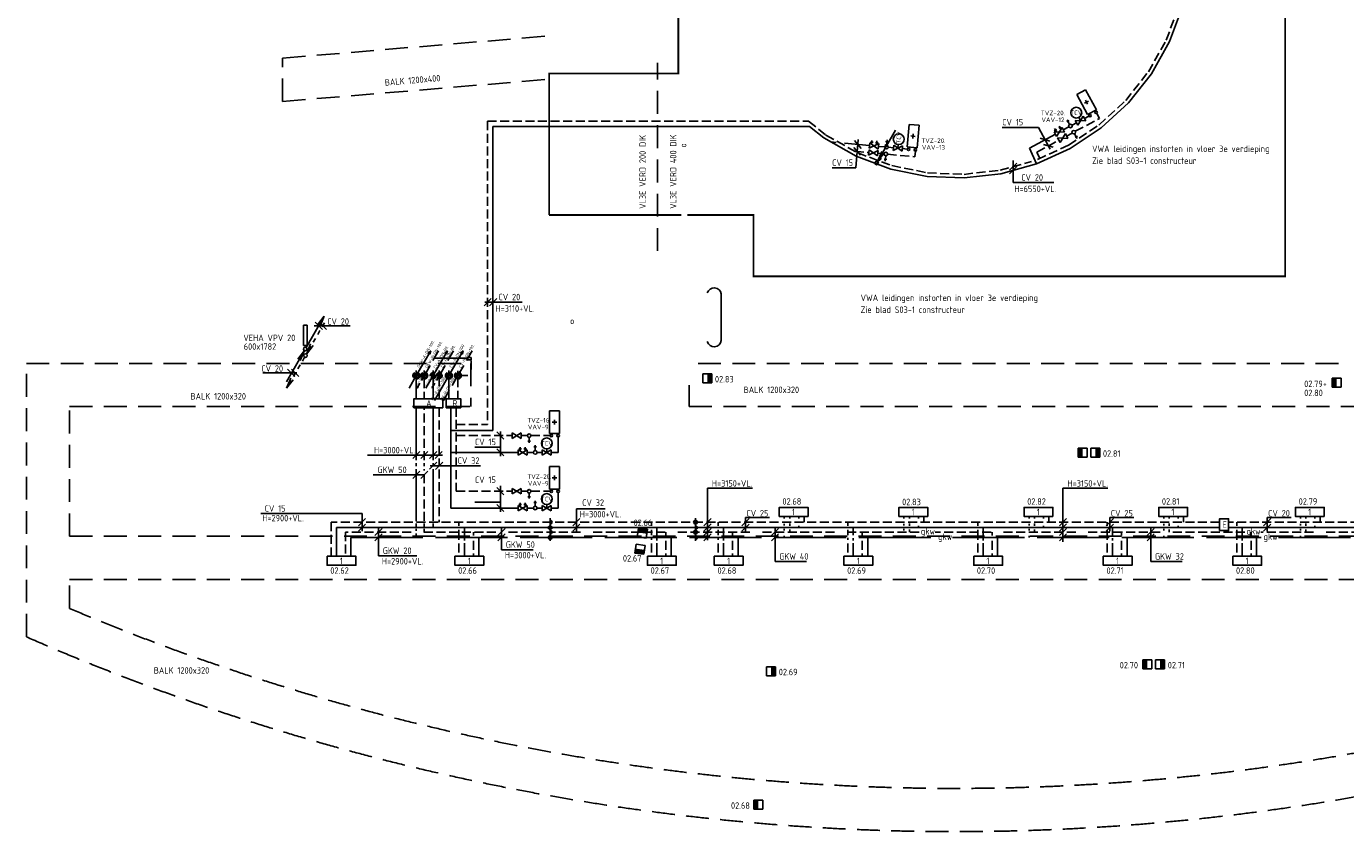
# Model space of a CAD drawing. Header units: millimetres. Extents: x 1699 to 105087, y 434 to 44536.
# Tile 1 of 6: x 1699 to 38328, y 434 to 22795. Entities that reach past the tile are written whole.
import ezdxf
from ezdxf.enums import TextEntityAlignment as Align

# ---------------------------------------------------------------- set-up
doc = ezdxf.new("R2010")
doc.units = ezdxf.units.MM
doc.header["$LTSCALE"] = 50
for name, pattern in [('2322105', [47, 40, -7]), ('2322106', [47, 5, -2, 5, -2, 5, -2, 5, -2, 5, -2, 5, -7]), ('2322107', [2000, 1000, 1000]), ('2322108', [7, 5, -2]), ('CENTER2', [28.575, 19.05, -3.175, 3.175, -3.175]), ('DASHED', [19.05, 12.7, -6.35]), ('DASHED2', [9.525, 6.35, -3.175]), ('HIDDEN', [0.375, 0.25, -0.125]), ('HIDDEN2', [4.7625, 3.175, -1.5875]), ('KW', [7, 4, -1, 1, -1])]:
    doc.linetypes.add(name, pattern=pattern)
for name, color, linetype in [('51', 6, 'Continuous'), ('51-LEIDING', 3, 'Continuous'), ('60', 7, 'Continuous'), ('60-CV', 3, 'Continuous'), ('60-TXT', 1, 'Continuous'), ('7KADERHALMOS', 2, 'Continuous'), ('SYM-W', 7, 'Continuous'), ('Thermostaat', 160, 'Continuous'), ('TRAPPEN', 1, 'Continuous'), ('WL$1----_BOUWKUNDIG', 11, 'Continuous'), ('WL522---_VWA', 2, 'Continuous'), ('WL532---_DBL', 6, 'Continuous'), ('WL532---_KW-LD', 5, 'KW'), ('WL550---_AANVOER', 4, 'Continuous'), ('WL550---_RETOUR', 4, 'Continuous'), ('WL5501--', 130, 'Continuous'), ('WL5501--_GKW-A', 4, 'Continuous'), ('WL5501-GKW', 4, 'Continuous'), ('WL5502--', 130, 'Continuous'), ('WL5502--_GKW-R', 4, 'HIDDEN'), ('WL561---_AANVOER', 10, 'Continuous'), ('WL561---_RETOUR', 10, 'Continuous'), ('WL5611--_CV-A', 3, 'Continuous'), ('WL5612--_CV-R', 3, 'DASHED2'), ('WM570---_MATEN-M', 7, 'Continuous')]:
    doc.layers.add(name, color=color, linetype=linetype)
doc.styles.add('BURO-018', font='ISO96.shx', dxfattribs={"height": 1.8})
doc.styles.add('ISO', font='ISO.SHX')

# ---------------------------------------------------------------- blocks, each defined once
blk = doc.blocks.new('030')
at = {"layer": '51', "color": 1, "linetype": 'Continuous'}
for p in [(5.25, 9.09), (1.4, 3.22), (2.08, 2.82)]:
    blk.add_line(p, (0.25, 0.43), dxfattribs=at)
blk.add_circle((0, 0), 0.5, dxfattribs=at)
blk.add_arc((3.03, 5.25), 0.567, 178.0725, 301.9275, dxfattribs=at)
blk = doc.blocks.new('3-12')
at = {"layer": 'SYM-W', "color": 2}
for p, q in [((-2.5, 1.5), (-2.5, -1.5)), ((2.5, 1.5), (-2.5, -1.5)), ((-2.5, 1.5), (2.5, -1.5)), ((0, 0), (0, 2)), ((2.5, 1.5), (2.5, -1.5))]:
    blk.add_line(p, q, dxfattribs=at)
blk.add_circle((0, 5), 3, dxfattribs=at)
blk = doc.blocks.new('W6-16')
at = {"layer": 'SYM-W', "color": 2}
for p, q in [((0, 9), (0, -9)), ((0, 9), (8, 9)), ((2.25, 0), (5.85, 0)), ((4.05, 1.8), (4.05, -1.8)), ((8, 9), (8, -9)), ((0, -9), (8, -9))]:
    blk.add_line(p, q, dxfattribs=at)
blk = doc.blocks.new('W3-31')
at = {"layer": 'SYM-W', "color": 2}
for p, q in [((-0.75, 3), (0.75, 3)), ((0, 1), (0, 4))]:
    blk.add_line(p, q, dxfattribs=at)
blk.add_circle((0, 0), 1, dxfattribs=at)
blk = doc.blocks.new('PA')
at = {"layer": 'WL532---_KW-LD', "color": 7, "linetype": 'Continuous'}
blk.add_line((0, 0), (200, 346), dxfattribs=at)
at = {"layer": 'WL532---_KW-LD', "color": 7}
for p, q in [((162, 311), (200, 346)), ((162, 311), (188, 296)), ((200, 346), (171, 306)), ((200, 346), (179, 301)), ((200, 346), (188, 296))]:
    blk.add_line(p, q, dxfattribs=at)
blk = doc.blocks.new('004')
at = {"layer": '60', "color": 1, "linetype": 'Continuous'}
for p, q in [((3.42, 6.7), (5.25, 9.09)), ((4, 6.93), (5.25, 9.09)), ((4.1, 6.31), (5.25, 9.09)), ((1.5, 2.6), (2.13, 3.68)), ((2.75, 4.76), (3.38, 5.85)), ((0.25, 0.43), (0.88, 1.52))]:
    blk.add_line(p, q, dxfattribs=at)
blk.add_circle((0, 0), 0.5, dxfattribs=at)
blk = doc.blocks.new('005')
at = {"layer": '60', "color": 1, "linetype": 'Continuous'}
for p, q in [((-2.08, -2.82), (-0.25, -0.43)), ((-1.5, -2.6), (-0.25, -0.43)), ((-1.4, -3.22), (-0.25, -0.43)), ((-4, -6.93), (-3.38, -5.85)), ((-2.75, -4.76), (-2.13, -3.68)), ((-5.25, -9.09), (-4.63, -8.01))]:
    blk.add_line(p, q, dxfattribs=at)
blk.add_circle((0, 0), 0.5, dxfattribs=at)
blk = doc.blocks.new('006')
at = {"layer": '60', "linetype": 'Continuous'}
for name in ['004', '005']:
    blk.add_blockref(name, (0, 0), dxfattribs=at)
blk = doc.blocks.new('001')
at = {"layer": '60', "color": 1, "linetype": 'Continuous'}
for p in [(0.25, 0.43), (3.42, 6.7), (4.1, 6.31)]:
    blk.add_line(p, (5.25, 9.09), dxfattribs=at)
blk.add_circle((0, 0), 0.5, dxfattribs=at)
blk = doc.blocks.new('PR')
at = {"layer": 'WL532---_KW-LD', "color": 7, "linetype": 'HIDDEN2'}
blk.add_line((200, 346), (0, 0), dxfattribs=at)
at = {"layer": 'WL532---_KW-LD', "color": 7}
for p, q in [((0, 0), (12, 51)), ((0, 0), (21, 46)), ((0, 0), (29, 41)), ((38, 36), (0, 0)), ((38, 36), (12, 51))]:
    blk.add_line(p, q, dxfattribs=at)
blk = doc.blocks.new('SW30485012')
at = {"color": 0, "linetype": 'Continuous'}
for p, q in [((-2.5, 2.5), (-2.5, -2.5)), ((2.5, 2.5), (-2.5, 2.5)), ((2.5, -2.5), (2.5, 2.5)), ((-2.5, -2.5), (2.5, -2.5))]:
    blk.add_line(p, q, dxfattribs=at)
blk.add_solid([(-2.5, 0), (2.5, 0), (-2.5, -2.5), (2.5, -2.5)], dxfattribs=at)
at = {"color": 0, "linetype": 'Continuous', "style": 'BURO-018', "flags": 1}
blk.add_attdef('W_ID', (0, 0), '', height=1.8, dxfattribs=at)

msp = doc.modelspace()

# ---------------------------------------------------------------- linework, layer by layer
for p, q in [((29802, 19991), (28793, 19991)), ((24726, 18867), (24071, 18867))]:
    msp.add_line(p, q)
at = {"linetype": 'DASHED'}
for p, q in [((1699, 5843), (1699, 13436)), ((2899, 8636), (2899, 12236)), ((2899, 6632), (2899, 7436))]:
    msp.add_line(p, q, dxfattribs=at)
at = {"linetype": 'CENTER2', "const_width": 50}
for points in [[(20049, 17556), (21890, 17556), (21890, 15856), (36652, 15856), (36652, 34743), (20891, 34743), (20891, 32973), (19074, 32973), (19074, 29477), (19801, 29477), (19801, 21486), (16213, 21486), (16213, 17556)], [(16213, 17556), (19886, 17556)]]:
    msp.add_lwpolyline(points, dxfattribs=at)
for points in [[(36602, 19993, 0, 50, 0), (36521, 19867, 0, 0, 0), (36103, 19222, 0, 0, 0), (31289, 19222, 0, 0, 0)], [(30175, 15856, 0, 50, 0), (30094, 15730, 0, 0, 0), (29676, 15084, 0, 0, 0), (24862, 15084, 0, 0, 0)]]:
    msp.add_lwpolyline(points, format="xyseb")
for centre, start, end in [((16243, 8875), 90, 270), ((16243, 8603), 270, 90)]:
    msp.add_arc(centre, 52.1, start, end)
at = {"layer": '60', "color": 2, "linetype": 'Continuous'}
for p, q in [((9396, 14496), (9396, 13938)), ((9496, 14496), (9496, 13938))]:
    msp.add_line(p, q, dxfattribs=at)
at = {"layer": '60', "color": 1, "linetype": 'Continuous'}
for p in [(8917, 12925), (9234, 13552), (9302, 13513)]:
    msp.add_line(p, (9417, 13791), dxfattribs=at)
at = {"layer": '60', "color": 2, "linetype": 'Continuous'}
for points in [[(12458, 12203), (13258, 12203), (13258, 12453), (12458, 12453)], [(13353, 12203), (13758, 12203), (13758, 12453), (13353, 12453)]]:
    msp.add_lwpolyline(points, close=True, dxfattribs=at)
at = {"layer": '60-CV', "color": 7}
for p, q in [((9693, 14481), (10690, 14481)), ((8265, 13173), (9211, 13173)), ((14759, 11533), (14959, 11333)), ((12627, 10991), (12427, 10791)), ((12847, 10991), (12647, 10791)), ((13093, 10991), (12893, 10791)), ((13247, 10991), (13047, 10791)), ((14759, 11067), (14959, 10867)), ((13093, 10695), (12893, 10495)), ((13262, 10694), (13062, 10494)), ((12627, 10440), (12427, 10240)), ((12847, 10440), (12647, 10240)), ((14759, 9989), (14959, 9789)), ((20608, 9975), (21857, 9975)), ((20608, 8532), (20608, 9975)), ((30481, 9975), (31730, 9975)), ((30481, 8485), (30481, 9975)), ((11019, 8781), (11019, 9266)), ((14759, 9522), (14959, 9322)), ((16970, 8781), (16970, 9399)), ((16970, 9399), (17772, 9399)), ((21663, 9157), (22332, 9157)), ((21663, 8781), (21663, 9157)), ((31782, 9157), (32451, 9157)), ((31782, 8781), (31782, 9157)), ((36149, 9157), (36818, 9157)), ((36149, 8781), (36149, 9157)), ((11119, 9125), (10919, 8925)), ((11119, 8975), (10919, 8775)), ((11576, 8853), (11376, 8653)), ((14991, 8853), (14791, 8653)), ((16243, 8507), (16243, 9136)), ((17070, 9125), (16870, 8925)), ((17070, 8975), (16870, 8775)), ((20278, 8507), (20278, 9136)), ((20708, 9127), (20508, 8927)), ((20708, 8977), (20508, 8777)), ((20708, 8855), (20508, 8655)), ((21763, 9125), (21563, 8925)), ((21763, 8975), (21563, 8775)), ((22585, 8853), (22385, 8653)), ((30581, 9127), (30381, 8927)), ((30581, 8977), (30381, 8777)), ((30581, 8855), (30381, 8655)), ((31882, 9125), (31682, 8925)), ((31882, 8975), (31682, 8775)), ((33016, 8853), (32816, 8653)), ((36249, 9125), (36049, 8925)), ((36249, 8975), (36049, 8775)), ((11576, 8705), (11376, 8505)), ((14991, 8705), (14791, 8505)), ((20708, 8705), (20508, 8505)), ((22585, 8705), (22385, 8505)), ((30581, 8705), (30381, 8505)), ((33016, 8705), (32816, 8505))]:
    msp.add_line(p, q, dxfattribs=at)
for centre in [(20278, 9025), (20278, 8753)]:
    msp.add_circle(centre, 52.1, dxfattribs=at)
for centre, start, end in [((16243, 9025), 270, 90), ((16243, 8875), 270, 90), ((16243, 8753), 270, 90), ((20278, 8875), 270, 90), ((16243, 8603), 90, 270), ((20278, 8603), 270, 90)]:
    msp.add_arc(centre, 52.1, start, end, dxfattribs=at)
at = {"layer": '7KADERHALMOS', "linetype": 'Continuous'}
for p, q in [((9396, 14496), (9496, 14496)), ((9396, 13938), (9496, 13938))]:
    msp.add_line(p, q, dxfattribs=at)
at = {"layer": 'SYM-W', "color": 2}
for p, q in [((30234, 19870), (30526, 19856)), ((30234, 19870), (30305, 19738)), ((30240, 19899), (30306, 19935)), ((30300, 19867), (30249, 19961)), ((30455, 19988), (30305, 19738)), ((30427, 20000), (30361, 19965)), ((30421, 19932), (30370, 20026)), ((30547, 19817), (30398, 19567)), ((30455, 19988), (30526, 19856)), ((30547, 19817), (30618, 19685)), ((25115, 19562), (25101, 19412)), ((25364, 19539), (25101, 19412)), ((25115, 19562), (25350, 19389)), ((25135, 19584), (25210, 19577)), ((25167, 19523), (25177, 19630)), ((25347, 19564), (25273, 19571)), ((25305, 19510), (25315, 19617)), ((25364, 19539), (25350, 19389)), ((30327, 19699), (30618, 19685)), ((30327, 19699), (30398, 19567)), ((25097, 19368), (25084, 19219)), ((25346, 19345), (25084, 19219)), ((25097, 19368), (25332, 19196)), ((25346, 19345), (25332, 19196)), ((15548, 9462), (15548, 9569))]:
    msp.add_line(p, q, dxfattribs=at)
at = {"layer": 'SYM-W', "color": 7}
for p, q in [((24676, 19432), (24856, 19215)), ((24693, 19626), (24874, 19408)), ((29848, 19690), (30119, 19609)), ((29940, 19519), (30211, 19438)), ((29197, 19001), (28997, 18801)), ((29197, 18900), (28997, 18700)), ((14606, 15237), (14406, 15037)), ((14760, 15237), (14560, 15037)), ((9717, 14580), (9917, 14380)), ((9835, 14580), (10035, 14380)), ((8951, 13272), (9151, 13072)), ((9060, 13272), (9260, 13072))]:
    msp.add_line(p, q, dxfattribs=at)
at = {"layer": 'SYM-W', "color": 2, "linetype": 'Continuous'}
for points in [[(23402, 9189), (22602, 9189), (22602, 9439), (23402, 9439)], [(26725, 9189), (25925, 9189), (25925, 9439), (26725, 9439)], [(30199, 9189), (29399, 9189), (29399, 9439), (30199, 9439)], [(33938, 9189), (33138, 9189), (33138, 9439), (33938, 9439)], [(37736, 9189), (36936, 9189), (36936, 9439), (37736, 9439)], [(34829, 8793), (35079, 8793), (35079, 9121), (34829, 9121)], [(10049, 8082), (10849, 8082), (10849, 7832), (10049, 7832)], [(13599, 8082), (14399, 8082), (14399, 7832), (13599, 7832)], [(18943, 8082), (19743, 8082), (19743, 7832), (18943, 7832)], [(20799, 8082), (21599, 8082), (21599, 7832), (20799, 7832)], [(24399, 8082), (25199, 8082), (25199, 7832), (24399, 7832)], [(28002, 8082), (28802, 8082), (28802, 7832), (28002, 7832)], [(31599, 8082), (32399, 8082), (32399, 7832), (31599, 7832)], [(35197, 8082), (35997, 8082), (35997, 7832), (35197, 7832)]]:
    msp.add_lwpolyline(points, close=True, dxfattribs=at)
at = {"layer": 'TRAPPEN'}
for p, q in [((13938, 13583), (13008, 13583)), ((13938, 13598), (14052, 13598)), ((13938, 13531), (13938, 13598)), ((13938, 13531), (13938, 13598)), ((13938, 13583), (13978, 13583)), ((13938, 13583), (13978, 13583)), ((14052, 13598), (14052, 13531)), ((14052, 13598), (14052, 13531)), ((14052, 13531), (13938, 13531)), ((14052, 13521), (14052, 13271)), ((14052, 13521), (14052, 13271))]:
    msp.add_line(p, q, dxfattribs=at)
at = {"layer": 'WL$1----_BOUWKUNDIG', "color": 1}
msp.add_line((20990, 14067), (20990, 15367), dxfattribs=at)
for centre, start, end in [((20795, 15342), 6.674, 165.3141), ((20795, 14092), 194.6859, 353.326)]:
    msp.add_arc(centre, 196, start, end, dxfattribs=at)
at = {"layer": 'WL522---_VWA'}
msp.add_line((25307, 19000), (25438, 19131), dxfattribs=at)
at = {"layer": 'WL532---_DBL', "color": 7}
msp.add_line((13799, 13097), (13960, 13097), dxfattribs=at)
at = {"layer": 'WL550---_AANVOER', "color": 7}
for p, q in [((12526, 13236), (12526, 12994)), ((12423, 13097), (12614, 13097))]:
    msp.add_line(p, q, dxfattribs=at)
at = {"layer": 'WL550---_AANVOER', "color": 7, "linetype": 'HIDDEN2'}
msp.add_circle((12526, 13097), 95, dxfattribs=at)
at = {"layer": 'WL550---_RETOUR', "color": 7}
for p, q in [((12746, 13240), (12746, 12992)), ((12665, 13097), (12829, 13097))]:
    msp.add_line(p, q, dxfattribs=at)
at = {"layer": 'WL550---_RETOUR', "color": 7, "linetype": 'HIDDEN2'}
msp.add_circle((12746, 13097), 95, dxfattribs=at)
at = {"layer": 'WL5501--', "linetype": '2322105'}
for p, q in [((12525, 12997), (12525, 12453)), ((12525, 10748), (12525, 12199)), ((12525, 10585), (12525, 10668)), ((12525, 9059), (12525, 10499)), ((22742, 9125), (22742, 9189)), ((26065, 9125), (26065, 9189)), ((29538, 9125), (29538, 9189)), ((33278, 9125), (33278, 9189)), ((37076, 9125), (37076, 9189)), ((12525, 8910), (12525, 8991)), ((12525, 8789), (12525, 8844)), ((22742, 8932), (22742, 8982)), ((22742, 8793), (22742, 8843)), ((26065, 8932), (26065, 8982)), ((26065, 8793), (26065, 8843)), ((29538, 8932), (29538, 8982)), ((29538, 8793), (29538, 8843)), ((33278, 8932), (33278, 8982)), ((33278, 8793), (33278, 8843)), ((37076, 8932), (37076, 8982)), ((37076, 8793), (37076, 8843)), ((10709, 8603), (26960, 8603)), ((10709, 8603), (10709, 8082)), ((12525, 8603), (12525, 8716)), ((14259, 8603), (14259, 8082)), ((19603, 8603), (19603, 8082)), ((21459, 8603), (21459, 8082)), ((22742, 8602), (22742, 8652)), ((25059, 8603), (25059, 8082)), ((26065, 8602), (26065, 8652)), ((27416, 8603), (35986, 8603)), ((28662, 8603), (28662, 8082)), ((29538, 8602), (29538, 8652)), ((32259, 8603), (32259, 8082)), ((33278, 8602), (33278, 8652)), ((35857, 8603), (35857, 8082)), ((36466, 8603), (44967, 8603)), ((37076, 8602), (37076, 8652))]:
    msp.add_line(p, q, dxfattribs=at)
msp.add_circle((12526, 13097), 60, dxfattribs=at)
for centre, radius, start, end in [((12532, 13067), 30.6, 101.1838, 258.8162), ((12520, 13127), 30.5, 280.0223, 79.9777)]:
    msp.add_arc(centre, radius, start, end, dxfattribs=at)
at = {"layer": 'WL5501--_GKW-A', "color": 7}
for p, q in [((30128, 19385), (29802, 19991)), ((24726, 18867), (24798, 19654)), ((29095, 19068), (29095, 18458)), ((29095, 18458), (30225, 18458)), ((14424, 15136), (15465, 15136)), ((14860, 10859), (14860, 11547)), ((14860, 11112), (14153, 11112)), ((11174, 10890), (13251, 10890)), ((11328, 10338), (12763, 10338)), ((12910, 10594), (14309, 10594)), ((14860, 9319), (14860, 10039)), ((14860, 9579), (14153, 9579)), ((8204, 9266), (11019, 9266)), ((11476, 8091), (11476, 8855)), ((14891, 8262), (14891, 8855)), ((22485, 7933), (22485, 8855)), ((32916, 7933), (32916, 8855)), ((11476, 8091), (12538, 8091)), ((14891, 8262), (15768, 8262)), ((22485, 7933), (23361, 7933)), ((32916, 7933), (33793, 7933))]:
    msp.add_line(p, q, dxfattribs=at)
at = {"layer": 'WL5502--', "linetype": '2322106'}
for p, q in [((12746, 12998), (12746, 12453)), ((12746, 10746), (12746, 12199)), ((12746, 10583), (12746, 10668)), ((12746, 9061), (12746, 10503)), ((22892, 9125), (22892, 9189)), ((26215, 9125), (26215, 9189)), ((29688, 9125), (29688, 9189)), ((33428, 9125), (33428, 9189)), ((37226, 9125), (37226, 9189)), ((12746, 8900), (12746, 8991)), ((12746, 8753), (12746, 8842)), ((22892, 8922), (22892, 8989)), ((22892, 8753), (22892, 8820)), ((26215, 8922), (26215, 8989)), ((26215, 8753), (26215, 8820)), ((29688, 8922), (29688, 8989)), ((29688, 8753), (29688, 8820)), ((33428, 8922), (33428, 8989)), ((33428, 8753), (33428, 8820)), ((37226, 8922), (37226, 8989)), ((37226, 8753), (37226, 8820)), ((26487, 8753), (10559, 8753)), ((10559, 8753), (10559, 8082)), ((14109, 8753), (14109, 8657)), ((14109, 8505), (14109, 8082)), ((19453, 8753), (19453, 8657)), ((19453, 8505), (19453, 8082)), ((21309, 8753), (21309, 8657)), ((21309, 8505), (21309, 8082)), ((24909, 8753), (24909, 8657)), ((24909, 8505), (24909, 8082)), ((35533, 8753), (26931, 8753)), ((28512, 8753), (28512, 8657)), ((28512, 8505), (28512, 8082)), ((32109, 8753), (32109, 8657)), ((32109, 8505), (32109, 8082)), ((35707, 8753), (35707, 8657)), ((35707, 8505), (35707, 8082)), ((44490, 8753), (35976, 8753))]:
    msp.add_line(p, q, dxfattribs=at)
msp.add_circle((12746, 13097), 60, dxfattribs=at)
for centre, radius, start, end in [((12752, 13067), 30.6, 101.1838, 258.8162), ((12741, 13127), 30.5, 280.0223, 79.9777)]:
    msp.add_arc(centre, radius, start, end, dxfattribs=at)
at = {"layer": 'WL561---_AANVOER', "linetype": '2322107'}
for p, q in [((31079, 20239), (31194, 20301)), ((14654, 20011), (14654, 11576)), ((29548, 19416), (30270, 19804)), ((30489, 19921), (30643, 20004)), ((30733, 20053), (30857, 20119)), ((24041, 19585), (24181, 19572)), ((24417, 19551), (25108, 19487)), ((25356, 19464), (25530, 19448)), ((25632, 19439), (25772, 19426)), ((29548, 19416), (29748, 18980)), ((26023, 19402), (26153, 19390)), ((12991, 13004), (12991, 12453)), ((13428, 12996), (13428, 12453)), ((12991, 10746), (12991, 12199)), ((13483, 12203), (13483, 9420)), ((13483, 11576), (14654, 11576)), ((16466, 10965), (16466, 11398)), ((12991, 10579), (12991, 10670)), ((13483, 10965), (15354, 10965)), ((15603, 10965), (15778, 10965)), ((15880, 10965), (16021, 10965)), ((16273, 10965), (16466, 10965)), ((12991, 9061), (12991, 10499)), ((16466, 9420), (16466, 9853)), ((13483, 9420), (15354, 9420)), ((15603, 9420), (15778, 9420)), ((15880, 9420), (16021, 9420)), ((16273, 9420), (16466, 9420)), ((23142, 9189), (23142, 9125)), ((26465, 9189), (26465, 9125)), ((29938, 9189), (29938, 9125)), ((33678, 9189), (33678, 9125)), ((37476, 9189), (37476, 9125)), ((34832, 8875), (10309, 8875)), ((10309, 8082), (10309, 8875)), ((12991, 8875), (12991, 8993)), ((13859, 8668), (13859, 8875)), ((19203, 8668), (19203, 8875)), ((21059, 8668), (21059, 8875)), ((23142, 8925), (23142, 8875)), ((24659, 8668), (24659, 8875)), ((26465, 8925), (26465, 8875)), ((28262, 8668), (28262, 8875)), ((29938, 8925), (29938, 8875)), ((31859, 8668), (31859, 8875)), ((33678, 8925), (33678, 8875)), ((52014, 8875), (35079, 8875)), ((35457, 8668), (35457, 8875)), ((37476, 8925), (37476, 8875)), ((13859, 8517), (13859, 8584)), ((13859, 8082), (13859, 8441)), ((19203, 8517), (19203, 8584)), ((19203, 8082), (19203, 8441)), ((21059, 8517), (21059, 8584)), ((21059, 8082), (21059, 8441)), ((24659, 8517), (24659, 8584)), ((24659, 8082), (24659, 8441)), ((28262, 8517), (28262, 8584)), ((28262, 8082), (28262, 8441)), ((31859, 8517), (31859, 8584)), ((31859, 8082), (31859, 8441)), ((35457, 8517), (35457, 8584)), ((35457, 8082), (35457, 8441))]:
    msp.add_line(p, q, dxfattribs=at)
for points in [[(23844, 19696), (24739, 19191), (25703, 18833), (26710, 18629), (27737, 18586), (28758, 18704), (29748, 18980), (30683, 19407), (31539, 19976), (32296, 20671), (32934, 21477), (33439, 22372), (33798, 23335), (34001, 24342), (34045, 25369), (33927, 26390), (33651, 27380), (33223, 28315), (32655, 29171), (31959, 29928), (31154, 30567), (30259, 31072), (29295, 31430), (28974, 31495)], [(14654, 20011), (23447, 20011), (23844, 19696)]]:
    msp.add_lwpolyline(points, dxfattribs=at)
for centre, radius in [((12991, 13097), 45), ((13429, 13097), 60)]:
    msp.add_circle(centre, radius, dxfattribs=at)
for centre, radius, start, end in [((12994, 13075), 22.8, 98.9352, 261.0648), ((12985, 13120), 23.2, 284.113, 75.887), ((13434, 13067), 30.5, 100.3207, 259.6793), ((13424, 13127), 30.5, 279.9917, 80.0083)]:
    msp.add_arc(centre, radius, start, end, dxfattribs=at)
at = {"layer": 'WL561---_RETOUR', "linetype": '2322108'}
for p, q in [((14504, 20161), (14504, 11737)), ((30823, 19881), (31491, 20240)), ((31491, 20240), (31416, 20380)), ((30581, 19751), (30735, 19833)), ((29757, 19307), (30360, 19631)), ((24698, 19330), (25087, 19294)), ((25338, 19271), (25512, 19255)), ((25612, 19245), (26367, 19176)), ((26367, 19176), (26381, 19334)), ((29757, 19307), (29837, 19131)), ((13162, 12453), (13162, 13007)), ((13681, 13029), (13681, 12453)), ((13162, 12199), (13162, 10579)), ((13633, 12203), (13633, 11935)), ((13633, 11869), (13633, 9885)), ((13633, 11737), (14504, 11737)), ((13633, 11430), (15181, 11430)), ((15433, 11430), (15608, 11430)), ((15708, 11430), (16239, 11430)), ((13162, 10493), (13162, 9025)), ((13633, 9885), (15181, 9885)), ((15433, 9885), (15608, 9885)), ((15708, 9885), (16239, 9885)), ((23292, 9025), (23292, 9189)), ((26615, 9025), (26615, 9189)), ((30088, 9025), (30088, 9189)), ((33828, 9025), (33828, 9189)), ((37626, 9025), (37626, 9189)), ((34829, 9025), (10159, 9025)), ((10159, 9025), (10159, 8082)), ((13709, 9025), (13709, 8929)), ((13709, 8817), (13709, 8671)), ((19053, 9025), (19053, 8929)), ((19053, 8817), (19053, 8671)), ((20909, 9025), (20909, 8929)), ((20909, 8817), (20909, 8671)), ((24509, 9025), (24509, 8929)), ((24509, 8817), (24509, 8671)), ((28112, 9025), (28112, 8929)), ((28112, 8817), (28112, 8671)), ((31709, 9025), (31709, 8929)), ((31709, 8817), (31709, 8671)), ((52014, 9025), (35079, 9025)), ((35307, 9025), (35307, 8929)), ((35307, 8817), (35307, 8671)), ((13709, 8593), (13709, 8535)), ((13709, 8432), (13709, 8082)), ((19053, 8593), (19053, 8535)), ((19053, 8432), (19053, 8082)), ((20909, 8593), (20909, 8535)), ((20909, 8432), (20909, 8082)), ((24509, 8593), (24509, 8535)), ((24509, 8432), (24509, 8082)), ((28112, 8593), (28112, 8535)), ((28112, 8432), (28112, 8082)), ((31709, 8593), (31709, 8535)), ((31709, 8432), (31709, 8082)), ((35307, 8593), (35307, 8535)), ((35307, 8432), (35307, 8082))]:
    msp.add_line(p, q, dxfattribs=at)
for points in [[(29774, 19102), (30634, 19495), (31477, 20055), (32222, 20740), (32851, 21532), (33348, 22414), (33701, 23362), (33902, 24355), (33944, 25366), (33828, 26371), (33556, 27346), (33135, 28266), (32952, 28543)], [(14504, 20161), (23419, 20161), (23900, 19779)], [(23900, 19779), (24782, 19282), (25730, 18929), (26722, 18729), (27733, 18686), (28739, 18802), (29607, 19044)]]:
    msp.add_lwpolyline(points, dxfattribs=at)
for centre, radius in [((13162, 13097), 45), ((13680, 13097), 60)]:
    msp.add_circle(centre, radius, dxfattribs=at)
for centre, radius, start, end in [((13165, 13075), 22.8, 98.9352, 261.0648), ((13156, 13120), 23.2, 284.113, 75.887), ((13685, 13067), 30.5, 100.3207, 259.6793), ((13675, 13127), 30.5, 279.9917, 80.0083)]:
    msp.add_arc(centre, radius, start, end, dxfattribs=at)
at = {"layer": 'WL5611--_CV-A', "color": 7}
for p, q in [((12991, 13238), (12991, 12992)), ((13429, 12974), (13429, 13238)), ((12918, 13097), (13054, 13097)), ((13346, 13097), (13507, 13097))]:
    msp.add_line(p, q, dxfattribs=at)
at = {"layer": 'WL5611--_CV-A', "color": 1, "linetype": 'Continuous'}
for centre in [(31232, 20317), (26193, 19383), (16274, 11430), (16274, 9885)]:
    msp.add_circle(centre, 35, dxfattribs=at)
at = {"layer": 'WL5611--_CV-A', "color": 7, "linetype": 'HIDDEN2'}
for centre, radius in [((13429, 13097), 95), ((12991, 13097), 80)]:
    msp.add_circle(centre, radius, dxfattribs=at)
at = {"layer": 'WL5612--_CV-R', "color": 7}
for p, q in [((13162, 13238), (13162, 12992)), ((13680, 13229), (13680, 12990)), ((13089, 13097), (13232, 13097)), ((13563, 13097), (13789, 13097))]:
    msp.add_line(p, q, dxfattribs=at)
at = {"layer": 'WL5612--_CV-R', "color": 3, "linetype": 'Continuous'}
for p, q in [((15434, 11505), (15184, 11355)), ((15184, 11505), (15434, 11355)), ((15184, 11505), (15184, 11355)), ((15434, 11505), (15434, 11355)), ((15354, 11040), (15354, 10890)), ((15604, 11040), (15354, 10890)), ((15354, 11040), (15604, 10890)), ((15373, 11064), (15448, 11064)), ((15410, 11006), (15410, 11114)), ((15586, 11064), (15511, 11064)), ((15548, 11006), (15548, 11114)), ((15604, 11040), (15604, 10890)), ((15184, 9960), (15184, 9810)), ((15184, 9960), (15434, 9810)), ((15434, 9960), (15184, 9810)), ((15434, 9960), (15434, 9810)), ((15410, 9462), (15410, 9569)), ((15354, 9495), (15354, 9345)), ((15604, 9495), (15354, 9345)), ((15354, 9495), (15604, 9345)), ((15373, 9519), (15448, 9519)), ((15586, 9519), (15511, 9519)), ((15604, 9495), (15604, 9345))]:
    msp.add_line(p, q, dxfattribs=at)
at = {"layer": 'WL5612--_CV-R', "color": 1, "linetype": 'Continuous'}
for centre in [(31400, 20407), (26383, 19366), (16465, 11430), (16465, 9885)]:
    msp.add_circle(centre, 35, dxfattribs=at)
at = {"layer": 'WL5612--_CV-R', "color": 7, "linetype": 'HIDDEN2'}
for centre, radius in [((13680, 13097), 95), ((13162, 13097), 80)]:
    msp.add_circle(centre, radius, dxfattribs=at)
at = {"layer": 'WM570---_MATEN-M', "linetype": 'DASHED'}
for p, q in [((8814, 21915), (16274, 22536)), ((8814, 20710), (8814, 21915)), ((19224, 16559), (19224, 21784)), ((8814, 20710), (16274, 21332)), ((1699, 13436), (14043, 13436)), ((14043, 13436), (14043, 12236)), ((20349, 13436), (38151, 13436)), ((20099, 12836), (20099, 12236)), ((2899, 12236), (14043, 12236)), ((20099, 12236), (52099, 12236)), ((2899, 8636), (52099, 8636)), ((2899, 7436), (52099, 7436))]:
    msp.add_line(p, q, dxfattribs=at)
for radius, start, end in [(63041, 247.03139, 292.96833), (64241, 246.32069, 293.67904)]:
    msp.add_arc((27499, 64675), radius, start, end, dxfattribs=at)

# ---------------------------------------------------------------- block references
at = {"layer": '51', "linetype": 'Continuous', "xscale": 100, "yscale": 100, "zscale": 100}
msp.add_blockref('030', (25307, 19000), dxfattribs=at)
at = {"layer": '51-LEIDING', "color": 3, "linetype": 'Continuous', "xscale": 35, "yscale": 35, "zscale": 35}
for p, rotation in [((31258, 20756), 208.2629954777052), ((26458, 19734), 174.7282549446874), ((16505, 11803), 179.9999999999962), ((16505, 10259), 179.9999999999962)]:
    msp.add_blockref('W6-16', p, dxfattribs=dict(at, rotation=rotation))
at = {"layer": '60', "linetype": 'Continuous', "xscale": 100, "yscale": 100, "zscale": 100}
msp.add_blockref('001', (9442, 13835), dxfattribs=at)
at = {"layer": '60', "linetype": 'Continuous', "xscale": 100, "yscale": 100, "zscale": 100, "rotation": 180}
msp.add_blockref('006', (9449, 13654), dxfattribs=at)
at = {"layer": 'Thermostaat', "zscale": 50}
for p, xscale, yscale, rotation in [((20603, 13019), 50, 50, 89.99999999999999), ((38080, 12898), 50, 50, 270), ((31026, 10955), 50, 50, 270), ((31376, 10955), 50, 50, 89.99999999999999), ((18803, 8723), 50.00000000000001, 50.00000000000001, 171.9499644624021), ((18738, 8276), 50.00000000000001, 50.00000000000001, 351.9499644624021), ((32826, 5080), 50, 50, 270), ((33176, 5080), 50, 50, 89.99999999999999), ((22376, 4889), 50, 50, 90), ((22026, 1180), 50, 50, 270)]:
    msp.add_blockref('SW30485012', p, dxfattribs=dict(at, xscale=xscale, yscale=yscale, rotation=rotation))
at = {"layer": 'WL532---_DBL', "xscale": 2, "yscale": 2, "zscale": 2}
for name, p in [('PA', (12526, 13097)), ('PR', (12746, 13097)), ('PA', (12991, 13097)), ('PR', (13162, 13097)), ('PA', (13429, 13097)), ('PR', (13680, 13097)), ('PA', (13029, 12404)), ('PR', (13280, 12404))]:
    msp.add_blockref(name, p, dxfattribs=at)
at = {"layer": 'WL532---_DBL'}
for name, p in [('PA', (12326, 12751)), ('PR', (12546, 12751)), ('PA', (12791, 12751)), ('PR', (12962, 12751))]:
    msp.add_blockref(name, p, dxfattribs=at)
at = {"layer": 'WL5611--_CV-A', "linetype": 'Continuous', "xscale": 50, "yscale": 50, "zscale": 50}
for p, rotation in [((30968, 20179), 28.26299547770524), ((25897, 19414), 354.7282549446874)]:
    msp.add_blockref('3-12', p, dxfattribs=dict(at, rotation=rotation))
for p in [(16147, 10965), (16147, 9420)]:
    msp.add_blockref('3-12', p, dxfattribs=at)
at = {"layer": 'WL5612--_CV-R', "color": 3, "linetype": 'Continuous', "xscale": 50, "yscale": 50, "zscale": 50}
for p, rotation in [((30687, 20028), 28.26299547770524), ((30780, 19857), 208.2629954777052), ((25580, 19443), 354.7282549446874), ((25563, 19250), 174.7282549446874), ((15659, 11430), 179.9999999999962), ((15659, 9885), 179.9999999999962)]:
    msp.add_blockref('W3-31', p, dxfattribs=dict(at, rotation=rotation))
for p in [(15828, 10965), (15828, 9420)]:
    msp.add_blockref('W3-31', p, dxfattribs=at)

# ---------------------------------------------------------------- texts
at = {"layer": '60', "color": 1, "linetype": 'Continuous', "style": 'ISO'}
for s, p in [('A', (12800, 12234)), ('R', (13530, 12234)), ('1', (22956, 9220)), ('1', (26279, 9220)), ('1', (29753, 9220)), ('1', (33492, 9220)), ('1', (33494, 9220)), ('1', (37290, 9220)), ('1', (10403, 7862)), ('1', (13953, 7862)), ('1', (19296, 7862)), ('1', (21153, 7862)), ('1', (24753, 7862)), ('1', (28355, 7862)), ('1', (31953, 7862)), ('1', (35551, 7862))]:
    msp.add_text(s, height=180, dxfattribs=at).set_placement(p)
at = {"layer": '60-CV', "color": 7, "style": 'ISO'}
for s, p in [('H=6550+VL.', (29129, 18193)), ('H=3110+VL.', (14724, 14871)), ('CV 20', (10052, 14510)), ('CV 20', (8222, 13202)), ('H=3000+VL.', (11349, 10937)), ('H=3150+VL.', (20732, 10014)), ('H=3150+VL.', (30605, 10014)), ('CV 32', (17131, 9480)), ('H=2900+VL.', (8248, 9049)), ('H=3000+VL.', (17063, 9159)), ('CV 25', (21691, 9186)), ('CV 25', (31809, 9186)), ('CV 20', (36177, 9186)), ('H=3000+VL.', (14984, 8022)), ('H=2900+VL.', (11569, 7852))]:
    msp.add_text(s, height=180, dxfattribs=at).set_placement(p)
at = {"layer": '60-TXT', "color": 7, "linetype": 'Continuous', "style": 'ISO'}
for s, p in [('VEHA VPV 20', (7724, 14055)), ('600x1782', (7734, 13814))]:
    msp.add_text(s, height=180, dxfattribs=at).set_placement(p)
at = {"layer": 'SYM-W', "color": 7, "style": 'ISO'}
for s, height, p in [('GKW-A-DN-100.', 80, (12604, 13306)), ('GKW-R-DN-100.', 80, (12836, 13294)), ('CV-A-DN-80.', 80, (13063, 13282)), ('CV-R-DN-80.', 80, (13260, 13309)), ('CV-A-DN-100.', 80, (13505, 13306)), ('CV-R-DN-100.', 80, (13769, 13299)), ('GKW-R-DN-100.', 40, (12531, 12766)), ('CV-A-DN-80.', 40, (12782, 12771)), ('CV-A-DN-100.', 80, (12979, 12399)), ('CV-R-DN-80.', 40, (12966, 12784)), ('CV-R-DN-100.', 80, (13243, 12392))]:
    msp.add_text(s, height=height, rotation=60, dxfattribs=at).set_placement(p)
at = {"layer": 'SYM-W', "color": 1, "linetype": 'Continuous', "style": 'ISO'}
msp.add_text('E', height=180, dxfattribs=at).set_placement((34911, 8871))
at = {"layer": 'Thermostaat', "color": 0, "style": 'ISO'}
for s, p in [('02.83', (20817, 12907)), ('02.79+', (37178, 12780)), ('02.80', (37178, 12528)), ('02.81', (31590, 10842)), ('02.68', (22691, 9512)), ('02.83', (26014, 9499)), ('02.82', (29488, 9509)), ('02.81', (33227, 9514)), ('02.79', (37025, 9513)), ('02.66', (18557, 8920)), ('02.67', (18261, 7933)), ('02.62', (10138, 7594)), ('02.66', (13688, 7594)), ('02.67', (19031, 7594)), ('02.68', (20888, 7594)), ('02.69', (24488, 7594)), ('02.70', (28090, 7594)), ('02.71', (31688, 7594)), ('02.80', (35285, 7594)), ('02.70', (32056, 4967)), ('02.71', (33390, 4967)), ('02.69', (22590, 4777)), ('02.68', (21263, 1067))]:
    msp.add_text(s, height=180, dxfattribs=at).set_placement(p)
at = {"layer": 'WL522---_VWA', "color": 7, "style": 'ISO'}
msp.add_text('o', height=180, rotation=90, dxfattribs=at).set_placement((20023, 19429))
msp.add_text('o', height=180, dxfattribs=at).set_placement((16795, 14528))
at = {"layer": 'WL5501--_GKW-A', "color": 7, "style": 'ISO'}
for p in [(28793, 19991), (24071, 18867), (14153, 11112), (14153, 10062)]:
    msp.add_text('CV 15', height=180, dxfattribs=at).set_placement(p, align=Align.BOTTOM_LEFT)
for s, p in [('CV 20', (29323, 18511)), ('CV 20', (14807, 15189)), ('CV 32', (13673, 10647)), ('GKW 50', (11450, 10392)), ('CV 15', (8315, 9319)), ('GKW 50', (15010, 8315)), ('GKW 20', (11595, 8145)), ('GKW 40', (22603, 7987)), ('GKW 32', (33035, 7987))]:
    msp.add_text(s, height=180, dxfattribs=at).set_placement(p)
at = {"layer": 'WL5501-GKW', "color": 1, "style": 'ISO'}
for p in [(26534, 8684), (35574, 8684)]:
    msp.add_text('gkw', height=180, dxfattribs=at).set_placement(p)
at = {"layer": 'WL5502--_GKW-R', "color": 1, "style": 'ISO'}
for p in [(27012, 8534), (36048, 8534)]:
    msp.add_text('gkw', height=180, dxfattribs=at).set_placement(p)
at = {"layer": 'WL5611--_CV-A', "color": 7, "linetype": 'Continuous', "style": 'ISO'}
for s, p in [('TVZ-20.', (29866, 20328)), ('VAV-12', (29883, 20140)), ('TVZ-20.', (26546, 19560)), ('VAV-13', (26563, 19373)), ('TVZ-16.', (15606, 11794)), ('VAV-9', (15623, 11607)), ('TVZ-20.', (15606, 10230)), ('VAV-9', (15623, 10042))]:
    msp.add_text(s, height=126, dxfattribs=at).set_placement(p)
at = {"layer": 'WL5611--_CV-A', "color": 1, "linetype": 'Continuous', "style": 'ISO'}
for p in [(30850, 20399), (16147, 11215), (16147, 9670)]:
    msp.add_text('TCV', height=126, dxfattribs=at).set_placement(p, align=Align.MIDDLE)
msp.add_text('TCV', height=126, rotation=84.7283, dxfattribs=at).set_placement((25972, 19533))
at = {"layer": 'WM570---_MATEN-M', "color": 7, "style": 'ISO'}
for s, rotation, p in [('BALK 1200x400', 4.764, (11658, 21145)), ('VL3E VERD 200 DIK', 90, (18897, 17728)), ('VL3E VERD 400 DIK', 90, (19748, 17728))]:
    msp.add_text(s, height=180, rotation=rotation, dxfattribs=at).set_placement(p)
for s, p in [('VWA leidingen instorten in vloer 3e verdieping', (31289, 19252)), ('Zie blad S03-1 constructeur', (31289, 18922)), ('VWA leidingen instorten in vloer 3e verdieping', (24862, 15114)), ('Zie blad S03-1 constructeur', (24862, 14784))]:
    msp.add_text(s, height=180, dxfattribs=at).set_placement(p, align=Align.BOTTOM_LEFT)
for p in [(6256, 12433), (21614, 12614), (5236, 4820)]:
    msp.add_text('BALK 1200x320', height=180, dxfattribs=at).set_placement(p)

doc.saveas('drawing.dxf')
